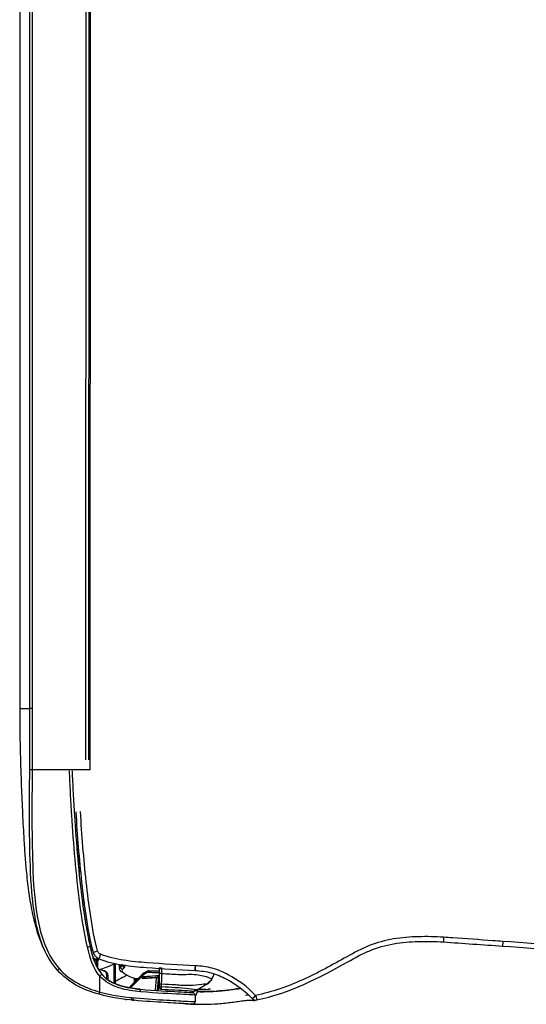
# Model space of a CAD drawing. Header units: millimetres. Extents: x 922208 to 1069538, y -182208 to -99877.
# Tile 178 of 256: x 997915 to 998016, y -166343 to -166148. Entities that reach past the tile are written whole.
import ezdxf

# ---------------------------------------------------------------- set-up
doc = ezdxf.new("R2010")
doc.units = ezdxf.units.MM
doc.header["$MEASUREMENT"] = 0
doc.layers.add('IS_KLIM_urządzenia', color=3, linetype='Continuous')

# ---------------------------------------------------------------- blocks, each defined once
blk = doc.blocks.new('G$CFEA986A8')
at = {"layer": 'IS_KLIM_urządzenia', "linetype": 'Continuous'}
for p, q in [((960.8, 27.59), (960.8, 27.59)), ((960.8, 27.59), (960.8, 27.58)), ((960.8, 27.58), (960.8, 27.58)), ((965.33, 27.29), (963.06, 27.49)), ((965.34, 27.5), (963.25, 27.5)), ((963.62, 27.59), (963.77, 27.59)), ((963.77, 27.59), (963.62, 27.59)), ((963.62, 27.59), (963.62, 27.59)), ((963.62, 27.59), (963.62, 27.59)), ((963.78, 27.59), (963.64, 27.59)), ((963.65, 27.59), (963.64, 27.59)), ((963.64, 27.59), (963.65, 27.59)), ((964.65, 27.59), (963.77, 27.59)), ((964.65, 27.59), (963.78, 27.59)), ((963.81, 27.59), (964.11, 27.59)), ((964.11, 27.59), (963.81, 27.59)), ((964.65, 27.59), (963.82, 27.59)), ((963.82, 27.59), (963.82, 27.59)), ((963.96, 27.59), (964.65, 27.59)), ((963.96, 27.59), (963.96, 27.59)), ((964.65, 27.59), (963.96, 27.59)), ((963.96, 27.59), (964.65, 27.59)), ((963.96, 27.59), (963.96, 27.59)), ((964.65, 27.59), (963.96, 27.59)), ((964.64, 27.59), (964.65, 27.59)), ((965.15, 28.07), (964.65, 27.59)), ((964.65, 27.59), (965.09, 28)), ((965.09, 28), (964.65, 27.59)), ((965.08, 27.99), (964.65, 27.59)), ((964.66, 27.6), (964.65, 27.59)), ((964.65, 27.59), (964.66, 27.6)), ((964.65, 27.59), (964.65, 27.59)), ((964.65, 27.58), (964.65, 27.59)), ((964.65, 27.59), (964.65, 27.59)), ((964.65, 27.59), (964.65, 27.59)), ((964.65, 27.59), (964.65, 27.59)), ((964.65, 27.59), (964.65, 27.59)), ((964.65, 27.59), (964.65, 27.59)), ((964.65, 27.59), (964.65, 27.59)), ((964.65, 27.58), (964.65, 27.58)), ((965.08, 28), (964.75, 27.68)), ((964.76, 27.69), (965.08, 27.99)), ((965.13, 27.95), (965.13, 27.96)), ((965.13, 27.94), (965.13, 27.94)), ((965.13, 27.94), (965.13, 27.94)), ((962.82, 27.01), (965.29, 26.79)), ((962.04, 24.32), (962.13, 24.22)), ((962.13, 24.22), (964.85, 21.51)), ((962.13, 24.22), (962.49, 24.22)), ((962.49, 24.22), (962.22, 24.49)), ((964.88, 21.83), (962.49, 24.22)), ((962.49, 24.22), (962.63, 24.22)), ((46.52, 13.96), (921.55, 13.84)), ((48.58, 13.7), (919.48, 13.58)), ((921.53, 13.84), (921.53, 2.34)), ((919.48, 13.06), (48.58, 13.18)), ((58.74, 2.46), (909.33, 2.34)), ((909.33, 1.87), (58.74, 1.98)), ((58.73, 0), (909.33, -0.12))]:
    blk.add_line(p, q, dxfattribs=at)
for centre, radius, start, end in [((966.23, 46.82), 1, 314.7826, 11.7219), ((965.57, 23.69), 0.5, 174.3028, 174.8572)]:
    blk.add_arc(centre, radius, start, end, dxfattribs=at)
at = {"layer": 'IS_KLIM_urządzenia', "linetype": 'Continuous', "extrusion": (0, 0, -1)}
for centre, start, end in [((-966.24, 34.23), 2.819, 90), ((-967.54, 34.23), 90, 182.7932)]:
    blk.add_arc(centre, 0.5, start, end, dxfattribs=at)
at = {"layer": 'IS_KLIM_urządzenia', "linetype": 'Continuous'}
for centre, major_axis, ratio, start_param, end_param in [((954.69, 84.17), (-0.998, 0.07), 0.023762, 1.636562, 3.141593), ((966.23, 46.82), (-0.979, -0.203), 0.056856, 1.631801, 3.141593), ((966.23, 46.82), (-0.704, 0.71), 0.020204, 3.141593, 4.63148), ((960.36, 34.82), (0.999, -0.049), 0.051256, 4.768713, 6.283185), ((960.36, 34.78), (0.999, -0.047), 0.051373, 4.768607, 6.283185), ((960.8, 28.09), (0, 0.5), 0.002816, 3.141639, 4.764644), ((961.96, 28.09), (0, 0.5), 0.000868, 1.518284, 3.141546), ((963.62, 27.79), (0, -0.2), 0.000013, 0.000046, 1.220385), ((963.74, 28.09), (0, 0.5), 0.707175, 3.141658, 4.713759), ((964.1, 27.28), (-0.499, -0.033), 0.703948, 5.100293, 5.413725), ((964.11, 27.79), (0, 0.2), 0.000013, 3.141639, 4.361977), ((964.21, 28.09), (0, 0.5), 0.707187, 3.141658, 4.713902), ((961.71, 25.79), (-0.25, 0.009), 0.004928, 4.721292, 6.283312), ((962.22, 24.49), (0.177, 0.177), 0.009872, 1.573264, 3.141593), ((965.57, 23.69), (0.498, -0.05), 0.399009, 1.576336, 3.142289), ((965.57, 23.69), (0.498, -0.045), 0.399039, 1.572475, 3.141593), ((965.57, 23.75), (0.498, -0.042), 0.40242, 1.570829, 3.141593), ((966.78, 22.67), (-0.498, 0.048), 0.655613, 1.68664, 3.142509), ((960.03, 20.77), (-0.282, 0.413), 0.898755, 3.126761, 4.122323), ((960.3, 20.73), (0.367, 0.34), 0.8822, 4.14442, 5.443074), ((960.62, 20.38), (0.376, 0.33), 0.885836, 4.168001, 5.478744), ((958.09, 16.02), (0.925, -0.381), 0.043497, 4.774575, 6.283185), ((961.57, 16.6), (-0.192, 0.056), 0.184381, 0, 0.981312), ((962.44, 15.81), (0.326, -0.379), 0.006066, 3.141593, 4.776304), ((962.34, 17.18), (0, 0.2), 0.576627, 0, 1.56207), ((965.61, 15.81), (-0.482, 0.133), 0.040619, 1.62052, 3.141593), ((956.69, 13.39), (0.117, -0.486), 0.019962, 1.512141, 3.141593), ((957.43, 15.43), (0.263, -0.965), 0.021464, 0, 1.498233), ((959.1, 15.2), (0.191, 0.059), 0.212832, 0.62596, 2.147611), ((959.27, 14.73), (-0.18, 0.087), 0.196125, 0, 1.166038), ((959.21, 15.5), (-0.19, -0.061), 0.210046, 3.10566, 3.756008), ((959.99, 15.18), (0, 0.2), 0.433029, 0, 1.56207), ((960.96, 7.75), (-0.331, 0.375), 0.006851, 1.634627, 3.141593), ((921.53, 2.37), (0, 0.5), 0.000014, 1.623156, 3.109817)]:
    blk.add_ellipse(centre, major_axis=major_axis, ratio=ratio, start_param=start_param, end_param=end_param, dxfattribs=at)
at = {"layer": 'IS_KLIM_urządzenia', "linetype": 'Continuous', "extrusion": (0, 0, -1)}
for centre, major_axis, ratio, start_param, end_param in [((964.05, 27.59), (-0.725, 0), 0.000047, 1.659786, 2.553482), ((964.05, 27.59), (-0.725, 0), 0.000047, 3.72973, 4.623425), ((964.65, 28.09), (0.266, -0.423), 1, 5.550236, 6.844477)]:
    blk.add_ellipse(centre, major_axis=major_axis, ratio=ratio, start_param=start_param, end_param=end_param, dxfattribs=at)
at = {"layer": 'IS_KLIM_urządzenia', "linetype": 'Continuous'}
for points, degree in [([(959.21, 147.27), (958, 130.15), (956.79, 113.02), (955.58, 95.9)], 3), ([(956.51, 95.85), (957.7, 112.97), (958.9, 130.09), (960.1, 147.21)], 3), ([(955.58, 95.9), (956.08, 95.86), (956.51, 95.84), (956.51, 95.85)], 3), ([(955.68, 84.1), (955.96, 88.01), (956.23, 91.93), (956.51, 95.85)], 3), ([(966.26, 44.75), (966.23, 44.93), (966.2, 45.11), (966.17, 45.29)], 3), ([(966.94, 46.13), (967.09, 46.15), (967.24, 46.22), (967.29, 46.32)], 3), ([(967.29, 46.32), (967.31, 46.43), (967.3, 46.54), (967.28, 46.65)], 3), ([(967.29, 46.32), (967.29, 46.33), (967.3, 46.34), (967.3, 46.34)], 3), ([(964.94, 43.51), (965.19, 42.03), (965.36, 40.54), (965.46, 39.04)], 3), ([(963.02, 38.08), (962.56, 38.37), (962.05, 38.54)], 2), ([(963.01, 38.08), (962.7, 38.26), (962.38, 38.43), (962.05, 38.54)], 3), ([(963.01, 38.08), (963.43, 37.83), (963.78, 37.48), (964.04, 37.07)], 3), ([(965.07, 35.52), (965.08, 36.12), (965.09, 36.71), (965.1, 37.31)], 3), ([(965.48, 38.69), (965.55, 37.5), (965.57, 36.3), (965.55, 35.08)], 3), ([(965.18, 35.2), (964.59, 36.16), (964.01, 37.11)], 2), ([(965.76, 34.34), (965.65, 34.4), (965.55, 34.45), (965.44, 34.49)], 3), ([(966.24, 34.73), (966.67, 34.73), (967.1, 34.73), (967.54, 34.73)], 3), ([(967.95, 32.52), (967.94, 32.5), (967.94, 32.48), (967.94, 32.45)], 3), ([(960.8, 27.59), (961.08, 27.59), (961.36, 27.59), (961.63, 27.59)], 3), ([(960.8, 27.59), (961.19, 27.59), (961.58, 27.59), (961.96, 27.59)], 3), ([(960.8, 27.58), (961.04, 27.58), (961.28, 27.58), (961.52, 27.58)], 3), ([(960.8, 27.58), (961.04, 27.58), (961.28, 27.58), (961.52, 27.58)], 3), ([(963.12, 27.59), (963.12, 27.56), (963.12, 27.52), (963.12, 27.48)], 3), ([(963.61, 27.59), (963.61, 27.59), (963.62, 27.59), (963.62, 27.59)], 3), ([(963.61, 27.59), (963.62, 27.59), (963.62, 27.59), (963.62, 27.59)], 3), ([(963.62, 27.59), (964.65, 27.59)], 1), ([(963.62, 27.59), (963.62, 27.59), (963.62, 27.59), (963.62, 27.59)], 3), ([(963.62, 27.59), (963.62, 27.59), (963.62, 27.59), (963.62, 27.59)], 3), ([(963.62, 27.59), (963.62, 27.59), (963.62, 27.59), (963.62, 27.59)], 3), ([(964.65, 27.59), (963.72, 27.59)], 1), ([(963.74, 27.59), (963.9, 27.59), (964.05, 27.59), (964.21, 27.59)], 3), ([(963.75, 27.58), (964.65, 27.58)], 1), ([(963.82, 27.58), (963.95, 27.58), (964.08, 27.58), (964.21, 27.58)], 3), ([(964.07, 27.63), (964.08, 27.59), (964.07, 27.54), (964.07, 27.5)], 3), ([(964.56, 28.09), (964.41, 28.09), (964.25, 28.09), (964.09, 28.09)], 3), ([(964.84, 27.63), (964.84, 27.63), (964.84, 27.63)], 2), ([(961.46, 25.8), (961.45, 25.65), (961.45, 25.49), (961.44, 25.34)], 3), ([(961.44, 25.33), (961.45, 25.49), (961.45, 25.64), (961.46, 25.8)], 3), ([(962.82, 27.01), (962.88, 26.08), (962.94, 25.14), (963, 24.21)], 3), ([(961.44, 25.33), (961.44, 25.34), (961.44, 25.34), (961.44, 25.34)], 3), ([(961.44, 25.34), (961.44, 25.34), (961.44, 25.34), (961.44, 25.34)], 3), ([(961.53, 25.25), (961.5, 25.28), (961.47, 25.31), (961.44, 25.33)], 3), ([(964.99, 22.88), (965.02, 23.18), (965.05, 23.49), (965.08, 23.79)], 3), ([(965.08, 23.79), (965.07, 23.76), (965.07, 23.74)], 2), ([(965.59, 23.95), (965.59, 23.93), (965.59, 23.91), (965.59, 23.89)], 3), ([(961.71, 20.35), (962.17, 20.89), (962.5, 21.51), (962.77, 22.21)], 3), ([(963.68, 22.68), (963.41, 22.68), (963.15, 22.68), (962.88, 22.68)], 3), ([(962.91, 22.88), (963.1, 22.88), (963.29, 22.88), (963.48, 22.88)], 3), ([(960.36, 20.28), (960.28, 20.27), (960.21, 20.27), (960.13, 20.27)], 3), ([(960.32, 19.65), (961.01, 19.71)], 1), ([(960.67, 19.93), (960.57, 20.04), (960.47, 20.16), (960.36, 20.28)], 3), ([(960.77, 20.72), (960.88, 20.6), (960.99, 20.49), (961.09, 20.37)], 3), ([(967.08, 20.79), (967.09, 20.91), (967.11, 21.03), (967.12, 21.15)], 3), ([(956.57, 13.87), (958.54, 14.35), (960.56, 14.86), (962.11, 16.19)], 3), ([(962.45, 15.79), (960.85, 14.4), (958.75, 13.85), (956.7, 13.36)], 3), ([(960.96, 15.39), (961.12, 15.8), (961.26, 16.23), (961.38, 16.66)], 3), ([(961.46, 16.61), (961.35, 16.22), (961.22, 15.84), (961.09, 15.47)], 3), ([(955.23, 13.58), (955.2, 13.68), (955.18, 13.77), (955.15, 13.87)], 3), ([(955.37, 13.91), (955.39, 13.82), (955.42, 13.72), (955.44, 13.63)], 3), ([(955.66, 13.67), (955.63, 13.77), (955.61, 13.86), (955.58, 13.96)], 3), ([(955.71, 13.68), (955.63, 13.97)], 1), ([(957.22, 14.35), (957.26, 14.21), (957.31, 14.07), (957.35, 13.93)], 3), ([(958.86, 14.36), (958.94, 14.51), (959.01, 14.66), (959.09, 14.81)], 3), ([(958.99, 15.2), (958.96, 15.28), (958.94, 15.36), (958.91, 15.43)], 3), ([(959.13, 14.84), (959.07, 14.95), (959.03, 15.08), (958.99, 15.2)], 3), ([(959.14, 15.62), (959.18, 15.51), (959.21, 15.39), (959.25, 15.28)], 3), ([(959.25, 15.28), (959.29, 15.37), (959.32, 15.47), (959.36, 15.57)], 3), ([(959.25, 15.28), (959.26, 15.22), (959.28, 15.16), (959.3, 15.1)], 3), ([(959.47, 15.22), (959.43, 15.33), (959.39, 15.45), (959.36, 15.57)], 3), ([(960.55, 15.18), (960.34, 15.18), (960.12, 15.18), (959.9, 15.18)], 3), ([(951.29, 13.18), (951.31, 13.06), (951.34, 12.94), (951.37, 12.81)], 3), ([(961.43, 7.5), (961.59, 7.65), (961.75, 7.8), (961.9, 7.95)], 3), ([(909.33, 2.34), (909.33, 2.09), (909.33, 1.88), (909.33, 1.87)], 3), ([(909.33, 2.34), (913.4, 2.34), (917.46, 2.34), (921.53, 2.34)], 3), ([(909.33, -0.12), (909.33, -0.12), (909.33, 0.54), (909.33, 1.87)], 3)]:
    blk.add_open_spline(points, degree=degree, dxfattribs=at)
for points, knots in [([(955.58, 95.9), (955.58, 95.9), (955.58, 95.9), (955.53, 95.23), (955.49, 94.57), (955.25, 91.24), (955.06, 88.58), (954.84, 85.33), (954.79, 84.73), (954.75, 84.14)], [0, 0, 0, 0, 0.000005, 0.000005, 0.169628, 0.169628, 0.84812, 0.84812, 1, 1, 1, 1]), ([(954.75, 84.14), (954.63, 82.47), (954.61, 80.8), (954.69, 77.48), (954.82, 75.82), (955.37, 72.52), (955.81, 70.89), (957.03, 67.83), (957.82, 66.37), (960.23, 62.03), (961.84, 59.14), (964.54, 53.15), (965.62, 50.05), (966.3, 46.78)], [0, 0, 0, 0, 0.125, 0.125, 0.25, 0.25, 0.375, 0.375, 0.5, 0.5, 0.75, 0.75, 1, 1, 1, 1]), ([(967.2, 47.03), (965.86, 53.51), (962.85, 59.33), (958.84, 66.5), (958.05, 67.93), (956.79, 70.95), (956.34, 72.56), (955.76, 75.84), (955.63, 77.48), (955.55, 80.78), (955.57, 82.47), (955.68, 84.1)], [0, 0, 0, 0, 0.5, 0.5, 0.625, 0.625, 0.75, 0.75, 0.875, 0.875, 1, 1, 1, 1]), ([(966.3, 46.78), (964.67, 45.16), (963.24, 43.34), (961.67, 40.33), (961.23, 39.26), (960.62, 37.05), (960.47, 35.91), (960.41, 34.77)], [0, 0, 0, 0, 0.5, 0.5, 0.75, 0.75, 1, 1, 1, 1]), ([(961.36, 34.77), (961.41, 35.86), (961.55, 36.93), (962.13, 39.01), (962.55, 40.02), (964.04, 42.86), (965.39, 44.59), (966.93, 46.11)], [0, 0, 0, 0, 0.25, 0.25, 0.5, 0.5, 1, 1, 1, 1]), ([(967.94, 32.46), (967.98, 33.04), (968.04, 34.37), (968.09, 36.58), (968.01, 38.79), (967.83, 40.67), (967.66, 42.07), (967.47, 43.41), (967.32, 44.56), (967.24, 45.44), (967.23, 46.03), (967.25, 46.23), (967.27, 46.26)], [0, 0, 0, 0, 0.115267, 0.254457, 0.395518, 0.463491, 0.528201, 0.59274, 0.664878, 0.754718, 0.87115, 1, 1, 1, 1]), ([(967.3, 46.34), (967.3, 46.34), (967.31, 46.4), (967.29, 46.6), (967.29, 46.62), (967.29, 46.62)], [0, 0, 0, 0, 0.020014, 0.885037, 1, 1, 1, 1]), ([(965.56, 35.11), (965.56, 35.53), (965.57, 36.73), (965.52, 38.45), (965.36, 40.28), (965.19, 41.69), (965.03, 42.84), (964.95, 43.45), (964.92, 43.67)], [0, 0, 0, 0, 0.166496, 0.472954, 0.620259, 0.762905, 0.910022, 1, 1, 1, 1]), ([(961.96, 28.12), (962.02, 29.2), (962.07, 30.28), (962.16, 31.9), (962.19, 32.44), (962.06, 33.52), (962.05, 34.06), (962.26, 35.6), (962.42, 36.56), (962.87, 37.76), (963, 38.06), (963.01, 38.08)], [0, 0, 0, 0, 0.25, 0.25, 0.375, 0.375, 0.5, 0.5, 0.75, 0.75, 1, 1, 1, 1]), ([(964.07, 37.1), (963.98, 37.24), (963.79, 37.51), (963.45, 37.81), (963.16, 38.01), (963.04, 38.08), (963, 38.1)], [0, 0, 0, 0, 0.309065, 0.631823, 0.868077, 1, 1, 1, 1]), ([(964.07, 37.09), (963.98, 37.24), (963.78, 37.5), (963.44, 37.81), (963.16, 38), (963.05, 38.06), (963.01, 38.08)], [0, 0, 0, 0, 0.319138, 0.64537, 0.882709, 1, 1, 1, 1]), ([(965.05, 37.8), (965.06, 37.67), (965.08, 37.54), (965.1, 37.37), (965.1, 37.34), (965.1, 37.31)], [0, 0, 0, 0, 0.794972, 0.794972, 1, 1, 1, 1]), ([(964.04, 37.07), (964.04, 37.05), (964.05, 36.71), (964.19, 35.39), (964.31, 34.5), (964.4, 32.69), (964.28, 31.78), (964.18, 29.94), (964.14, 29.01), (964.09, 28.09)], [0, 0, 0, 0, 0.25, 0.25, 0.5, 0.5, 0.75, 0.75, 1, 1, 1, 1]), ([(964.56, 28.09), (964.61, 29), (964.65, 29.9), (964.75, 31.71), (964.82, 32.66), (965.03, 34.22), (965.11, 34.83), (965.16, 35.22), (965.17, 35.23), (965.17, 35.22), (965.17, 35.22), (965.17, 35.22)], [0, 0, 0, 0, 0.284008, 0.284008, 0.568016, 0.568016, 0.852024, 0.852024, 0.994028, 0.994028, 1, 1, 1, 1]), ([(965.46, 34.09), (965.46, 34.09), (965.46, 34.09), (965.46, 34.09), (965.46, 34.13), (965.46, 34.18), (965.46, 34.24), (965.45, 34.36), (965.43, 34.59), (965.34, 34.9), (965.23, 35.11), (965.15, 35.22)], [0, 0, 0, 0, 0.001602, 0.502486, 0.642444, 0.701637, 0.729046, 0.756167, 0.815817, 0.90057, 1, 1, 1, 1]), ([(965.16, 35.25), (965.59, 35.16), (966, 35.01), (966.42, 34.77), (966.45, 34.76), (966.47, 34.74)], [0, 0, 0, 0, 0.941622, 0.941622, 1, 1, 1, 1]), ([(965.16, 35.22), (965.2, 35.15), (965.31, 34.98), (965.39, 34.73), (965.43, 34.55), (965.44, 34.49)], [0, 0, 0, 0, 0.324072, 0.765618, 1, 1, 1, 1]), ([(965.46, 34.03), (965.46, 34.06), (965.46, 34.12), (965.46, 34.12), (965.46, 34.12), (965.46, 34.13), (965.46, 34.13), (965.46, 34.15), (965.46, 34.19), (965.46, 34.32), (965.43, 34.62), (965.36, 34.97), (965.2, 35.18), (965.16, 35.22)], [0, 0, 0, 0, 0.103876, 0.340883, 0.382554, 0.387142, 0.39037, 0.395164, 0.414092, 0.462737, 0.590801, 0.905937, 1, 1, 1, 1]), ([(960.41, 34.72), (960.26, 31.56), (960.06, 28.4), (959.71, 23.67), (959.56, 22.09), (959.07, 18.98), (958.75, 17.44), (958.13, 15.95)], [0, 0, 0, 0, 0.5, 0.5, 0.75, 0.75, 1, 1, 1, 1]), ([(959.02, 15.64), (959.64, 17.15), (959.98, 18.72), (960.49, 21.88), (960.64, 23.48), (961.01, 28.3), (961.2, 31.53), (961.35, 34.73)], [0, 0, 0, 0, 0.25, 0.25, 0.5, 0.5, 1, 1, 1, 1]), ([(960.41, 34.77), (960.41, 34.77), (960.41, 34.77), (960.41, 34.75), (960.41, 34.74), (960.41, 34.72)], [0, 0, 0, 0, 0.001414, 0.001414, 1, 1, 1, 1]), ([(961.35, 34.73), (961.35, 34.73), (961.35, 34.73), (961.35, 34.74), (961.36, 34.76), (961.36, 34.77)], [0, 0, 0, 0, 0.001471, 0.001471, 1, 1, 1, 1]), ([(965.08, 23.79), (965.34, 26.88), (965.47, 29.57), (965.69, 33.25), (965.74, 34.25), (965.74, 34.25)], [0, 0, 0, 0, 0.500106, 0.500106, 1, 1, 1, 1]), ([(965.46, 34.05), (965.46, 34.04), (965.46, 34.03), (965.45, 33.91), (965.44, 33.65), (965.38, 32.61), (965.33, 31.63), (965.24, 29.85), (965.2, 28.96), (965.15, 28.07)], [0, 0, 0, 0, 0.02439, 0.02439, 0.219512, 0.219512, 0.609756, 0.609756, 1, 1, 1, 1]), ([(966.24, 34.73), (966.24, 34.73), (966.19, 33.69), (965.98, 29.9), (965.85, 27.14), (965.59, 23.95)], [0, 0, 0, 0, 0.5, 0.5, 1, 1, 1, 1]), ([(965.63, 15.79), (966.27, 18.17), (966.59, 20.61), (967.02, 25.18), (967.13, 27.31), (967.34, 30.85), (967.42, 32.29), (967.52, 34.22), (967.54, 34.73), (967.54, 34.73)], [0, 0, 0, 0, 0.25, 0.25, 0.5, 0.5, 0.75, 0.75, 1, 1, 1, 1]), ([(968.04, 34.21), (968.04, 34.21), (968.01, 33.7), (967.91, 31.81), (967.82, 30.4), (967.61, 26.94), (967.5, 24.85), (967.06, 20.38), (966.74, 18), (966.09, 15.68)], [0, 0, 0, 0, 0.25, 0.25, 0.5, 0.5, 0.75, 0.75, 1, 1, 1, 1]), ([(967.95, 32.55), (967.95, 32.54), (967.95, 32.54), (967.95, 32.53), (967.95, 32.53), (967.95, 32.53), (967.95, 32.52), (967.95, 32.52)], [0, 0, 0, 0, 0.491862, 0.491862, 0.745898, 0.745898, 1, 1, 1, 1]), ([(961.96, 28.12), (961.63, 28.12), (961.3, 28.12), (960.91, 28.12), (960.86, 28.12), (960.81, 28.12)], [0, 0, 0, 0, 0.8646, 0.8646, 1, 1, 1, 1]), ([(961.52, 27.59), (961.52, 27.5), (961.51, 27.41), (961.49, 26.81), (961.47, 26.31), (961.46, 25.8)], [0, 0, 0, 0, 0.152905, 0.152905, 1, 1, 1, 1]), ([(961.63, 27.59), (961.65, 27.59), (961.67, 27.59), (961.77, 27.59), (961.86, 27.59), (962.03, 27.59), (962.11, 27.59), (962.18, 27.59), (962.19, 27.59), (962.2, 27.59)], [0, 0, 0, 0, 0.082278, 0.082278, 0.515336, 0.515336, 0.94848, 0.94848, 1, 1, 1, 1]), ([(961.7, 25.79), (961.71, 25.96), (961.72, 26.13), (961.74, 26.73), (961.75, 27.16), (961.77, 27.59)], [0, 0, 0, 0, 0.277754, 0.277754, 1, 1, 1, 1]), ([(964.09, 28.09), (963.86, 28.1), (963.57, 28.1), (962.96, 28.11), (962.63, 28.11), (962.19, 28.12), (962.07, 28.12), (961.96, 28.12)], [0, 0, 0, 0, 0.429825, 0.429825, 0.859756, 0.859756, 1, 1, 1, 1]), ([(961.96, 27.59), (962.06, 27.59), (962.15, 27.59), (962.52, 27.59), (962.8, 27.59), (963.31, 27.59), (963.54, 27.59), (963.74, 27.59)], [0, 0, 0, 0, 0.140214, 0.140214, 0.570124, 0.570124, 1, 1, 1, 1]), ([(962.2, 27.59), (962.36, 27.59), (962.53, 27.59), (963.01, 27.59), (963.32, 27.59), (963.62, 27.59)], [0, 0, 0, 0, 0.351844, 0.351844, 1, 1, 1, 1]), ([(962.41, 27.59), (962.46, 26.77), (962.51, 25.96), (962.59, 24.83), (962.61, 24.52), (962.63, 24.22)], [0, 0, 0, 0, 0.726529, 0.726529, 1, 1, 1, 1]), ([(962.85, 24.21), (962.84, 24.38), (962.82, 24.54), (962.77, 25.38), (962.73, 26.04), (962.67, 27), (962.65, 27.3), (962.63, 27.59)], [0, 0, 0, 0, 0.147619, 0.147619, 0.738093, 0.738093, 1, 1, 1, 1]), ([(963.06, 27.49), (963.03, 27.49), (962.99, 27.48), (962.93, 27.44), (962.9, 27.41), (962.86, 27.33), (962.84, 27.29), (962.82, 27.19), (962.81, 27.14), (962.81, 27.06), (962.81, 27.04), (962.82, 27.01)], [0, 0, 0, 0, 0.247479, 0.247479, 0.496795, 0.496795, 0.717384, 0.717384, 0.907765, 0.907765, 1, 1, 1, 1]), ([(963.62, 27.59), (963.63, 27.59), (963.63, 27.59), (963.63, 27.59), (963.64, 27.59), (963.67, 27.59), (963.7, 27.59), (963.73, 27.59), (963.74, 27.59), (963.75, 27.59)], [0, 0, 0, 0, 0.03684, 0.03684, 0.184198, 0.184198, 0.773632, 0.773632, 1, 1, 1, 1]), ([(963.62, 27.59), (963.64, 27.59), (963.66, 27.59), (963.7, 27.59), (963.73, 27.59), (963.76, 27.59), (963.77, 27.59), (963.78, 27.59)], [0, 0, 0, 0, 0.33263, 0.33263, 0.794188, 0.794188, 1, 1, 1, 1]), ([(963.62, 27.59), (963.63, 27.59), (963.63, 27.59), (963.64, 27.59), (963.64, 27.59), (963.67, 27.59), (963.7, 27.59), (963.76, 27.59), (963.79, 27.59), (963.82, 27.59)], [0, 0, 0, 0, 0.02531, 0.02531, 0.126549, 0.126549, 0.531507, 0.531507, 1, 1, 1, 1]), ([(963.78, 27.59), (963.77, 27.59), (963.76, 27.59), (963.72, 27.59), (963.68, 27.59), (963.65, 27.59)], [0, 0, 0, 0, 0.257776, 0.257776, 1, 1, 1, 1]), ([(963.65, 27.59), (963.66, 27.59), (963.67, 27.59), (963.72, 27.59), (963.75, 27.59), (963.78, 27.59)], [0, 0, 0, 0, 0.26079, 0.26079, 1, 1, 1, 1]), ([(964.21, 27.59), (964.25, 27.59), (964.29, 27.59), (964.43, 27.59), (964.51, 27.59), (964.62, 27.59), (964.65, 27.59), (964.65, 27.59)], [0, 0, 0, 0, 0.140473, 0.140473, 0.570712, 0.570712, 1, 1, 1, 1]), ([(964.21, 27.58), (964.25, 27.58), (964.28, 27.58), (964.42, 27.58), (964.51, 27.58), (964.62, 27.58), (964.65, 27.58), (964.65, 27.58)], [0, 0, 0, 0, 0.140333, 0.140333, 0.570144, 0.570144, 1, 1, 1, 1]), ([(965.15, 28.07), (965.15, 28.07), (965.11, 28.07), (964.96, 28.08), (964.85, 28.08), (964.67, 28.09), (964.62, 28.09), (964.56, 28.09)], [0, 0, 0, 0, 0.429933, 0.429933, 0.859697, 0.859697, 1, 1, 1, 1]), ([(964.84, 27.63), (964.84, 27.63), (964.83, 27.62), (964.81, 27.61), (964.8, 27.61), (964.76, 27.6), (964.72, 27.59), (964.67, 27.59), (964.66, 27.59), (964.65, 27.59)], [0, 0, 0, 0, 0.370218, 0.370218, 0.528672, 0.528672, 0.919032, 0.919032, 1, 1, 1, 1]), ([(961.46, 25.8), (961.45, 25.7), (961.46, 25.6), (961.49, 25.29), (961.56, 25.06), (961.74, 24.69), (961.85, 24.53), (962, 24.36), (962.02, 24.34), (962.04, 24.32)], [0, 0, 0, 0, 0.177731, 0.177731, 0.59018, 0.59018, 0.940555, 0.940555, 1, 1, 1, 1]), ([(962.22, 24.49), (962.08, 24.63), (961.96, 24.8), (961.79, 25.15), (961.74, 25.34), (961.71, 25.62), (961.7, 25.71), (961.7, 25.79)], [0, 0, 0, 0, 0.410681, 0.410681, 0.822529, 0.822529, 1, 1, 1, 1]), ([(962.11, 16.19), (963.2, 17.13), (963.9, 18.42), (964.76, 21.07), (964.95, 22.43), (965.07, 23.73)], [0, 0, 0, 0, 0.5, 0.5, 1, 1, 1, 1]), ([(965.59, 23.89), (965.46, 22.49), (965.26, 21.03), (964.35, 18.18), (963.6, 16.81), (962.45, 15.79)], [0, 0, 0, 0, 0.5, 0.5, 1, 1, 1, 1]), ([(962.63, 24.22), (962.65, 24.22), (962.68, 24.21), (962.74, 24.21), (962.76, 24.21), (962.8, 24.21), (962.82, 24.21), (962.84, 24.21), (962.84, 24.21), (962.85, 24.21)], [0, 0, 0, 0, 0.315815, 0.315815, 0.631664, 0.631664, 0.946964, 0.946964, 1, 1, 1, 1]), ([(962.85, 24.21), (962.86, 24.21), (962.88, 24.21), (962.93, 24.21), (962.96, 24.21), (963, 24.21)], [0, 0, 0, 0, 0.325415, 0.325415, 1, 1, 1, 1]), ([(965.07, 23.73), (965.07, 23.69), (965.06, 23.65), (965.05, 23.52), (965.04, 23.43), (965.02, 23.17), (965, 23.02), (964.95, 22.61), (964.91, 22.36), (964.82, 21.77), (964.76, 21.43), (964.53, 20.35), (964.32, 19.62), (963.81, 18.4), (963.54, 17.9), (963.22, 17.43)], [0, 0, 0, 0, 0.01825, 0.01825, 0.060304, 0.060304, 0.132525, 0.132525, 0.246095, 0.246095, 0.402611, 0.402611, 0.74532, 0.74532, 1, 1, 1, 1]), ([(962.77, 22.21), (962.82, 22.35), (962.87, 22.55), (962.93, 22.97), (962.95, 23.17), (962.97, 23.39)], [0, 0, 0, 0, 0.583115, 0.583115, 1, 1, 1, 1]), ([(966.78, 22.01), (966.78, 22.01), (966.84, 22), (966.95, 22.03), (967.07, 22.1), (967.16, 22.19), (967.21, 22.27), (967.24, 22.34), (967.25, 22.39), (967.26, 22.43), (967.26, 22.44), (967.26, 22.45), (967.26, 22.45), (967.26, 22.45), (967.26, 22.46), (967.26, 22.46), (967.26, 22.46)], [0, 0, 0, 0, 0.014957, 0.230647, 0.404323, 0.550842, 0.673461, 0.771778, 0.844068, 0.888574, 0.900891, 0.909159, 0.918712, 0.93551, 0.981208, 1, 1, 1, 1]), ([(967.28, 22.63), (967.28, 22.59), (967.27, 22.55), (967.27, 22.49), (967.26, 22.47), (967.26, 22.46), (967.26, 22.46), (967.26, 22.46)], [0, 0, 0, 0, 0.498718, 0.498718, 0.99668, 0.99668, 1, 1, 1, 1]), ([(967.26, 22.46), (967.26, 22.46), (967.26, 22.46), (967.26, 22.47), (967.27, 22.49), (967.27, 22.53), (967.27, 22.55), (967.27, 22.58)], [0, 0, 0, 0, 0.000031, 0.000031, 0.61098, 0.61098, 1, 1, 1, 1]), ([(960.15, 19.88), (960.2, 19.89), (960.24, 19.89), (960.42, 19.9), (960.55, 19.92), (960.67, 19.93)], [0, 0, 0, 0, 0.263267, 0.263267, 1, 1, 1, 1]), ([(960.77, 20.72), (960.77, 20.72), (960.76, 20.73), (960.71, 20.77), (960.67, 20.79), (960.58, 20.79), (960.53, 20.78), (960.49, 20.75)], [0, 0, 0, 0, 0.062565, 0.062565, 0.548357, 0.548357, 1, 1, 1, 1]), ([(961.01, 19.71), (960.99, 19.7), (960.97, 19.7), (960.86, 19.72), (960.76, 19.8), (960.67, 19.93)], [0, 0, 0, 0, 0.175003, 0.175003, 1, 1, 1, 1]), ([(961.01, 19.74), (961.09, 19.73), (961.31, 19.75), (961.54, 19.93), (961.64, 20.09), (961.66, 20.13)], [0, 0, 0, 0, 0.289751, 0.808576, 1, 1, 1, 1]), ([(961.09, 20.37), (961.18, 20.27), (961.28, 20.21), (961.49, 20.18), (961.61, 20.24), (961.71, 20.35)], [0, 0, 0, 0, 0.456839, 0.456839, 1, 1, 1, 1]), ([(962.31, 21.21), (962.46, 20.92), (962.62, 20.62), (963.03, 19.85), (963.28, 19.36), (963.53, 18.88)], [0, 0, 0, 0, 0.379029, 0.379029, 1, 1, 1, 1]), ([(963.92, 18.68), (963.54, 18.68), (963.16, 18.68), (962.34, 18.68), (961.91, 18.68), (961.21, 18.68), (960.95, 18.68), (960.49, 18.68), (960.29, 18.68), (960.1, 18.68)], [0, 0, 0, 0, 0.296997, 0.296997, 0.640532, 0.640532, 0.845161, 0.845161, 1, 1, 1, 1]), ([(960.1, 18.68), (960.27, 18.25), (960.44, 17.81), (960.79, 16.91), (960.98, 16.43), (961.16, 15.96)], [0, 0, 0, 0, 0.478968, 0.478968, 1, 1, 1, 1]), ([(960.12, 18.88), (960.23, 18.88), (960.34, 18.88), (960.88, 18.88), (961.32, 18.88), (961.94, 18.88), (962.11, 18.88), (962.86, 18.88), (963.43, 18.88), (964, 18.88)], [0, 0, 0, 0, 0.084494, 0.084494, 0.422472, 0.422472, 0.560579, 0.560579, 1, 1, 1, 1]), ([(958.13, 15.95), (958.09, 15.85), (958.03, 15.75), (957.88, 15.59), (957.79, 15.51), (957.62, 15.42), (957.55, 15.39), (957.47, 15.37)], [0, 0, 0, 0, 0.368676, 0.368676, 0.737518, 0.737518, 1, 1, 1, 1]), ([(960.98, 7.72), (962.17, 8.78), (963.14, 10.05), (964.66, 12.8), (965.21, 14.27), (965.63, 15.79)], [0, 0, 0, 0, 0.5, 0.5, 1, 1, 1, 1]), ([(966.09, 15.68), (965.66, 14.11), (965.09, 12.61), (963.52, 9.78), (962.52, 8.46), (961.29, 7.38)], [0, 0, 0, 0, 0.5, 0.5, 1, 1, 1, 1]), ([(961.38, 16.66), (961.41, 16.76), (961.46, 16.86), (961.57, 17.03), (961.64, 17.1), (961.8, 17.23), (961.89, 17.28), (962.1, 17.36), (962.22, 17.38), (962.34, 17.38)], [0, 0, 0, 0, 0.230955, 0.230955, 0.455697, 0.455697, 0.706422, 0.706422, 1, 1, 1, 1]), ([(962.23, 17.18), (962.13, 17.18), (962.04, 17.16), (961.87, 17.1), (961.79, 17.06), (961.67, 16.96), (961.61, 16.9), (961.52, 16.77), (961.48, 16.69), (961.46, 16.61)], [0, 0, 0, 0, 0.299295, 0.299295, 0.552236, 0.552236, 0.775182, 0.775182, 1, 1, 1, 1]), ([(963.03, 17.18), (962.84, 17.18), (962.66, 17.18), (962.39, 17.18), (962.31, 17.18), (962.23, 17.18)], [0, 0, 0, 0, 0.696556, 0.696556, 1, 1, 1, 1]), ([(962.34, 17.38), (962.45, 17.38), (962.56, 17.38), (962.84, 17.38), (963.01, 17.38), (963.18, 17.38)], [0, 0, 0, 0, 0.390013, 0.390013, 1, 1, 1, 1]), ([(965.63, 15.79), (964.68, 15.79), (963.74, 15.79), (962.68, 15.79), (962.57, 15.79), (962.45, 15.79)], [0, 0, 0, 0, 0.894615, 0.894615, 1, 1, 1, 1]), ([(921.68, 10.32), (923.14, 10.32), (924.6, 10.43), (927.53, 10.58), (928.99, 10.67), (933.37, 10.94), (936.29, 11.16), (942.12, 11.68), (945.03, 11.98), (950.83, 12.75), (953.72, 13.19), (956.57, 13.87)], [0, 0, 0, 0, 0.125, 0.125, 0.25, 0.25, 0.5, 0.5, 0.75, 0.75, 1, 1, 1, 1]), ([(957.47, 15.37), (955.22, 14.75), (952.93, 14.35), (948.34, 13.64), (946.03, 13.36), (939.09, 12.61), (934.45, 12.24), (929.8, 11.96)], [0, 0, 0, 0, 0.25, 0.25, 0.5, 0.5, 1, 1, 1, 1]), ([(929.86, 11.03), (934.54, 11.32), (939.21, 11.68), (946.19, 12.44), (948.51, 12.73), (953.12, 13.44), (955.43, 13.85), (957.69, 14.47)], [0, 0, 0, 0, 0.5, 0.5, 0.75, 0.75, 1, 1, 1, 1]), ([(957.69, 14.47), (957.85, 14.51), (958, 14.57), (958.33, 14.76), (958.51, 14.9), (958.81, 15.23), (958.93, 15.43), (959.02, 15.64)], [0, 0, 0, 0, 0.262451, 0.262451, 0.631307, 0.631307, 1, 1, 1, 1]), ([(959.09, 14.81), (959.03, 14.7), (958.97, 14.58), (958.89, 14.43), (958.88, 14.39), (958.86, 14.36)], [0, 0, 0, 0, 0.758703, 0.758703, 1, 1, 1, 1]), ([(959.09, 14.81), (959.14, 14.92), (959.2, 15.01), (959.36, 15.16), (959.45, 15.23), (959.64, 15.32), (959.75, 15.36), (959.91, 15.38), (959.95, 15.38), (959.99, 15.38)], [0, 0, 0, 0, 0.291856, 0.291856, 0.579131, 0.579131, 0.886367, 0.886367, 1, 1, 1, 1]), ([(959.9, 15.18), (959.87, 15.18), (959.84, 15.18), (959.71, 15.16), (959.63, 15.14), (959.47, 15.06), (959.4, 15.01), (959.28, 14.88), (959.22, 14.81), (959.18, 14.73)], [0, 0, 0, 0, 0.114875, 0.114875, 0.424433, 0.424433, 0.71152, 0.71152, 1, 1, 1, 1]), ([(959.99, 15.38), (960.11, 15.38), (960.23, 15.38), (960.55, 15.38), (960.74, 15.38), (960.94, 15.38)], [0, 0, 0, 0, 0.379834, 0.379834, 1, 1, 1, 1]), ([(956.7, 13.36), (953.84, 12.67), (950.94, 12.23), (945.12, 11.46), (942.19, 11.16), (936.34, 10.64), (933.41, 10.42), (929.01, 10.14), (927.55, 10.06), (924.61, 9.91), (923.15, 9.8), (921.68, 9.8)], [0, 0, 0, 0, 0.25, 0.25, 0.5, 0.5, 0.75, 0.75, 0.875, 0.875, 1, 1, 1, 1]), ([(941.83, 11.98), (941.83, 11.98), (940.36, 11.82), (937.4, 11.57), (936.9, 11.53), (936.37, 11.49)], [0, 0, 0, 0, 0.843393, 0.843393, 1, 1, 1, 1]), ([(946.91, 12.54), (947.25, 12.59), (947.6, 12.63), (948.23, 12.71), (948.52, 12.75), (949.02, 12.82), (949.22, 12.85), (949.52, 12.89), (949.61, 12.91), (949.66, 12.91), (949.67, 12.91), (949.67, 12.91)], [0, 0, 0, 0, 0.235675, 0.235675, 0.471347, 0.471347, 0.702455, 0.702455, 0.927895, 0.927895, 1, 1, 1, 1]), ([(921.53, 2.34), (928.28, 2.34), (935.04, 2.23), (945.16, 2.67), (948.53, 2.93), (955.11, 4.29), (958.41, 5.45), (960.98, 7.72)], [0, 0, 0, 0, 0.5, 0.5, 0.75, 0.75, 1, 1, 1, 1]), ([(961.29, 7.38), (958.75, 5.12), (955.39, 3.88), (948.76, 2.48), (945.36, 2.21), (935.15, 1.75), (928.34, 1.87), (921.53, 1.87)], [0, 0, 0, 0, 0.25, 0.25, 0.5, 0.5, 1, 1, 1, 1]), ([(909.33, -0.12), (912.02, -0.11), (916.93, -0.06), (923.67, 0.16), (929.46, 0.4), (934.16, 0.64), (938.14, 0.89), (941.72, 1.18), (945.46, 1.6), (949.41, 2.23), (953.39, 3.16), (956.26, 4.22), (957.73, 4.98), (957.91, 5.08)], [0, 0, 0, 0, 0.162416, 0.296482, 0.407414, 0.51304, 0.581672, 0.650774, 0.735588, 0.811186, 0.895706, 0.987614, 1, 1, 1, 1]), ([(921.53, 1.87), (921.2, 1.87), (920.86, 1.87), (919.2, 1.87), (917.86, 1.87), (914.13, 1.87), (911.73, 1.87), (909.33, 1.87)], [0, 0, 0, 0, 0.081967, 0.081967, 0.409835, 0.409835, 1, 1, 1, 1])]:
    blk.add_open_spline(points, degree=3, knots=knots, dxfattribs=at)

msp = doc.modelspace()

# ---------------------------------------------------------------- block references
at = {"layer": 'IS_KLIM_urządzenia', "rotation": 270}
msp.add_blockref('G$CFEA986A8', (997915.29, -165375.16), dxfattribs=at)

doc.saveas('drawing.dxf')
